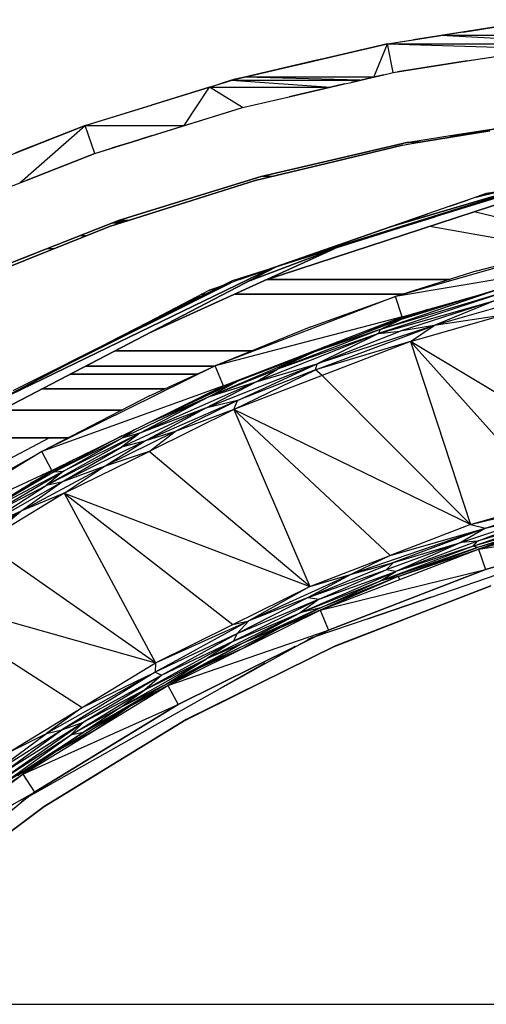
# Model space of a CAD drawing. Header units: millimetres. Extents: x 61846 to 198573, y 13020 to 52988.
# Tile 236 of 240: x 187783 to 188108, y 25758 to 26443. Entities that reach past the tile are written whole.
import ezdxf

# ---------------------------------------------------------------- set-up
doc = ezdxf.new("R2010")
doc.units = ezdxf.units.MM
for name, color, linetype, lineweight in [('A-COLS', 52, 'Continuous', 35), ('A-ROOF', 132, 'Continuous', 35), ('S-BEAM', 12, 'Continuous', 35)]:
    doc.layers.add(name, color=color, linetype=linetype, lineweight=lineweight)

# ---------------------------------------------------------------- blocks, each defined once
blk = doc.blocks.new('28_PBT_SF_toneeltoren_dakboog_28_PBT_SF_toneeltoren_dakboog as R_2584242 - 28_PBT_SF_toneeltoren_dakboog_28_PBT_SF_toneeltoren_dakboog as R_2584242-313469-GZ lierenkamer 4')
at = {"layer": 'S-BEAM', "color": 250, "lineweight": 25}
for p, q in [((-47809.88, 26341.63), (-47925.43, 26305.64)), ((-47841.68, 26327.67), (-48044.44, 26261.36)), ((-48044.44, 26261.36), (-47841.68, 26327.67)), ((-48012.92, 26279.05), (-47861.32, 26326.42)), ((-47861.32, 26326.42), (-48012.92, 26279.05)), ((-47957.47, 26298.41), (-47865.84, 26325.69)), ((-47865.84, 26325.69), (-47957.47, 26298.41)), ((-47881.7, 26323.15), (-47896.89, 26319.37)), ((-47896.89, 26319.37), (-47881.7, 26323.15)), ((-47925.43, 26305.64), (-48066.89, 26261.19)), ((-48018.09, 26277.21), (-47925.43, 26305.64)), ((-47925.43, 26305.64), (-48018.09, 26277.21)), ((-48124.7, 26224.82), (-47995.71, 26283.55)), ((-47995.71, 26283.55), (-48124.7, 26224.82)), ((-47995.87, 26283.5), (-48055.97, 26260.62)), ((-48055.97, 26260.62), (-47995.87, 26283.5)), ((-48036.64, 26270.69), (-48318.95, 26123.62)), ((-48318.95, 26123.62), (-48036.64, 26270.69)), ((-48228.81, 26178.43), (-48041.26, 26269.15)), ((-48041.26, 26269.15), (-48228.81, 26178.43)), ((-48066.89, 26261.19), (-48219.52, 26184.6)), ((-48188.2, 26199.62), (-48067.74, 26259.9)), ((-48067.74, 26259.9), (-48188.2, 26199.62)), ((-48099.32, 26245.98), (-48085.69, 26251.75)), ((-48085.69, 26251.75), (-48099.32, 26245.98)), ((-48098.5, 26246.41), (-48092.75, 26248.76)), ((-48092.75, 26248.76), (-48098.5, 26246.41)), ((-47928.31, 26041.07), (-47779.57, 26092.13)), ((-48011, 26013.13), (-47928.31, 26041.07)), ((-47972.31, 26026.03), (-47928.31, 26041.07)), ((-47928.31, 26041.07), (-47972.31, 26026.03)), ((-48075.22, 25977.54), (-48011, 26013.13)), ((-48011, 26013.13), (-48014.18, 26011.71)), ((-48014.18, 26011.71), (-48011, 26013.13)), ((-48024.64, 26005.86), (-48023.24, 26006.65)), ((-48023.24, 26006.65), (-48024.64, 26005.86)), ((-48075.22, 25977.54), (-48043.95, 25995.05)), ((-48043.95, 25995.05), (-48075.22, 25977.54)), ((-48209.4, 25901.95), (-48075.22, 25977.54)), ((-48345.31, 25790.57), (-48209.4, 25901.95)), ((-48209.4, 25901.95), (-48210.93, 25900.91)), ((-48210.93, 25900.91), (-48209.4, 25901.95))]:
    blk.add_line(p, q, dxfattribs=at)
blk = doc.blocks.new('28_PBT_SF_toneeltoren_dakboog_28_PBT_SF_toneeltoren_dakboog as R_2584242 - 28_PBT_SF_toneeltoren_dakboog_28_PBT_SF_toneeltoren_dakboog as R_2584242-313473-GZ lierenkamer 4')
blk.add_blockref('28_PBT_SF_toneeltoren_dakboog_28_PBT_SF_toneeltoren_dakboog as R_2584242 - 28_PBT_SF_toneeltoren_dakboog_28_PBT_SF_toneeltoren_dakboog as R_2584242-313469-GZ lierenkamer 4', (0, 0))
blk = doc.blocks.new('28_PBT_SC_staal_H-profiel_gekromd_dak toneeltoren_S355_HE200B_betondak_as 20_2667177 - 28_PBT_SC_staal_H-profiel_gekromd_dak toneeltoren_S355_HE200B_betondak_as 20_2667177-313545-GZ lierenkamer 4')
at = {"layer": 'A-COLS', "color": 250, "lineweight": 25}
for p, q in [((-47823.57, 26287.24), (-47953.02, 26250.33)), ((-47820.16, 26272.64), (-47953.02, 26250.33)), ((-47948.33, 26236.08), (-47820.16, 26272.64)), ((-47872.4, 26254.75), (-47964.84, 26224.57)), ((-47872.4, 26254.75), (-47963.81, 26227.43)), ((-47963.81, 26227.43), (-47884.24, 26254.35)), ((-47884.31, 26254.34), (-47949.84, 26234)), ((-47840.44, 26254.54), (-47926.05, 26230.05)), ((-47953.02, 26250.33), (-48078.63, 26201.95)), ((-47964.84, 26224.57), (-47883.72, 26247.38)), ((-47948.33, 26236.08), (-47953.02, 26250.33)), ((-47883.72, 26247.38), (-47949.81, 26226.16)), ((-47883.72, 26247.38), (-47926.05, 26230.05)), ((-47930.49, 26241.17), (-47970.38, 26227.59)), ((-47927.15, 26242.12), (-47949.84, 26234)), ((-47948.33, 26236.08), (-48078.63, 26201.95)), ((-48072.71, 26188.17), (-47948.33, 26236.08)), ((-47949.84, 26234), (-48010.18, 26211.55)), ((-47975.43, 26225.64), (-47949.84, 26234)), ((-47963.81, 26227.43), (-47949.84, 26234)), ((-47942.71, 26218.98), (-47879.38, 26237.05)), ((-47879.38, 26237.05), (-47926.05, 26230.05)), ((-47964.84, 26224.57), (-48050.08, 26190.93)), ((-47963.81, 26227.43), (-48035.17, 26199.73)), ((-47964.84, 26224.57), (-48035.17, 26199.73)), ((-47963.81, 26227.43), (-48010.18, 26211.55)), ((-48008.67, 26199.18), (-47926.05, 26230.05)), ((-47926.05, 26230.05), (-48007.66, 26203.43)), ((-48007.66, 26203.43), (-47949.81, 26226.16)), ((-47964.84, 26224.57), (-48007.66, 26203.43)), ((-47963.81, 26227.43), (-47964.84, 26224.57)), ((-47964.84, 26224.57), (-47949.81, 26226.16)), ((-47926.05, 26230.05), (-47949.81, 26226.16)), ((-47942.71, 26218.98), (-47926.05, 26230.05)), ((-47942.71, 26218.98), (-48008.67, 26199.18)), ((-47942.71, 26218.98), (-48004.15, 26195.31)), ((-47785.56, 26124.63), (-47942.71, 26218.98)), ((-47942.71, 26218.98), (-47900.82, 26091.69)), ((-47942.71, 26218.98), (-47843.19, 26108.16)), ((-48082.51, 26180.68), (-48010.18, 26211.55)), ((-48010.52, 26212.12), (-48062.55, 26191.69)), ((-48062.55, 26191.69), (-48010.18, 26211.55)), ((-48010.18, 26211.55), (-48035.17, 26199.73)), ((-48002.44, 26215.24), (-48010.18, 26211.55)), ((-48078.63, 26201.95), (-48199.39, 26142.5)), ((-48085.47, 26172.54), (-48007.66, 26203.43)), ((-48082.51, 26180.68), (-48035.17, 26199.73)), ((-48072.71, 26188.17), (-48078.63, 26201.95)), ((-48065.6, 26171.63), (-48008.67, 26199.18)), ((-48063.15, 26177.9), (-48007.66, 26203.43)), ((-48008.67, 26199.18), (-48063.15, 26177.9)), ((-48062.55, 26191.69), (-48042.19, 26199.93)), ((-48050.08, 26190.93), (-48007.66, 26203.43)), ((-48050.08, 26190.93), (-48035.17, 26199.73)), ((-48008.67, 26199.18), (-48007.66, 26203.43)), ((-48004.15, 26195.31), (-48008.67, 26199.18)), ((-48050.08, 26190.93), (-48131.04, 26155.25)), ((-48117.89, 26165.92), (-48062.55, 26191.69)), ((-48062.55, 26191.69), (-48097.62, 26175.9)), ((-48085.47, 26172.54), (-48050.08, 26190.93)), ((-48082.51, 26180.68), (-48062.55, 26191.69)), ((-48082.51, 26180.68), (-48050.08, 26190.93)), ((-48072.71, 26188.17), (-48062.55, 26191.69)), ((-48004.15, 26195.31), (-48065.6, 26171.63)), ((-47900.82, 26091.69), (-48004.15, 26195.31)), ((-48072.71, 26188.17), (-48199.39, 26142.5)), ((-48192.28, 26129.29), (-48072.71, 26188.17)), ((-48082.51, 26180.68), (-48143.52, 26151.72)), ((-48082.51, 26180.68), (-48131.04, 26155.25)), ((-48063.15, 26177.9), (-48127.85, 26149.69)), ((-48126.2, 26161.83), (-48082.51, 26180.68)), ((-48063.15, 26177.9), (-48106.5, 26156.45)), ((-48063.15, 26177.9), (-48085.47, 26172.54)), ((-48065.6, 26171.63), (-48063.15, 26177.9)), ((-48085.47, 26172.54), (-48143.76, 26145.56)), ((-48085.47, 26172.54), (-48131.04, 26155.25)), ((-48127.85, 26149.69), (-48085.47, 26172.54)), ((-48065.6, 26171.63), (-48124.67, 26142.54)), ((-48065.6, 26171.63), (-48106.5, 26156.45)), ((-47900.82, 26091.69), (-48065.6, 26171.63)), ((-48065.6, 26171.63), (-48012.66, 26048.53)), ((-48065.6, 26171.63), (-47956.74, 26070.11)), ((-48106.5, 26156.45), (-48155.98, 26131.95)), ((-48134.87, 26157.56), (-48143.52, 26151.72)), ((-48106.5, 26156.45), (-48127.85, 26149.69)), ((-48124.67, 26142.54), (-48106.5, 26156.45)), ((-48131.04, 26155.25), (-48196.21, 26118.88)), ((-48143.61, 26153.25), (-48190.67, 26128.38)), ((-48190.67, 26128.38), (-48143.52, 26151.72)), ((-48127.85, 26149.69), (-48185.56, 26121.01)), ((-48131.04, 26155.25), (-48184.13, 26128.69)), ((-48184.13, 26128.69), (-48143.52, 26151.72)), ((-48155.98, 26131.95), (-48127.85, 26149.69)), ((-48131.04, 26155.25), (-48143.76, 26145.56)), ((-48127.85, 26149.69), (-48143.76, 26145.56)), ((-48131.04, 26155.25), (-48143.52, 26151.72)), ((-48199.39, 26142.5), (-48314.34, 26072.45)), ((-48192.28, 26129.29), (-48199.39, 26142.5)), ((-48143.76, 26145.56), (-48196.21, 26118.88)), ((-48185.56, 26121.01), (-48143.76, 26145.56)), ((-48183.74, 26113.45), (-48124.67, 26142.54)), ((-48124.67, 26142.54), (-48155.98, 26131.95)), ((-48012.66, 26048.53), (-48124.67, 26142.54)), ((-48179.41, 26135.63), (-48207.43, 26120.06)), ((-48176.69, 26136.97), (-48190.67, 26128.38)), ((-48192.28, 26129.29), (-48314.34, 26072.45)), ((-48306.09, 26059.93), (-48192.28, 26129.29)), ((-48184.13, 26128.69), (-48249.3, 26094.27)), ((-48190.67, 26128.38), (-48249.3, 26094.27)), ((-48235.94, 26098.3), (-48184.13, 26128.69)), ((-48214.02, 26101.03), (-48155.98, 26131.95)), ((-48190.67, 26128.38), (-48213.65, 26116.27)), ((-48184.13, 26128.69), (-48196.21, 26118.88)), ((-48190.67, 26128.38), (-48184.13, 26128.69)), ((-48155.98, 26131.95), (-48185.56, 26121.01)), ((-48183.74, 26113.45), (-48155.98, 26131.95)), ((-48243.9, 26087.77), (-48185.56, 26121.01)), ((-48243.9, 26087.77), (-48196.21, 26118.88)), ((-48235.94, 26098.3), (-48196.21, 26118.88)), ((-48214.02, 26101.03), (-48185.56, 26121.01)), ((-48185.56, 26121.01), (-48196.21, 26118.88)), ((-48183.74, 26113.45), (-48239.96, 26079.17)), ((-48183.74, 26113.45), (-48214.02, 26101.03)), ((-48183.74, 26113.45), (-48120.16, 25995.49)), ((-48183.74, 26113.45), (-48066.41, 26022.01)), ((-48183.74, 26113.45), (-48012.66, 26048.53)), ((-47900.82, 26091.69), (-47830.52, 26109.06)), ((-47900.82, 26091.69), (-47843.19, 26108.16)), ((-47890.3, 26089.13), (-47830.52, 26109.06)), ((-48266.35, 26068.53), (-48214.02, 26101.03)), ((-48243.9, 26087.77), (-48214.02, 26101.03)), ((-48239.96, 26079.17), (-48214.02, 26101.03)), ((-47907.56, 26079.03), (-47840.08, 26101.63)), ((-47895.87, 26080.11), (-47840.08, 26101.63)), ((-47895.19, 26074.59), (-47781.46, 26107.1)), ((-47890.3, 26089.13), (-47840.08, 26101.63)), ((-47899.06, 26076.62), (-47843.57, 26095.62)), ((-47843.57, 26095.62), (-47895.87, 26080.11)), ((-47890.3, 26089.13), (-47983.7, 26057.18)), ((-47900.82, 26091.69), (-47956.74, 26070.11)), ((-47956.74, 26070.11), (-47890.3, 26089.13)), ((-47890.3, 26089.13), (-47954.54, 26065.3)), ((-47890.3, 26089.13), (-47907.56, 26079.03)), ((-47900.82, 26091.69), (-47890.3, 26089.13)), ((-47839.31, 26093.42), (-47899.06, 26076.62)), ((-47839.31, 26093.42), (-47895.93, 26075.69)), ((-47895.19, 26074.59), (-47778.04, 26092.49)), ((-47781.82, 26091.41), (-47890.5, 26060.35)), ((-47890.5, 26060.35), (-47781.82, 26091.41)), ((-47867.21, 26084), (-47895.93, 26075.69)), ((-47867.21, 26084), (-47895.19, 26074.59)), ((-48120.16, 25995.49), (-48239.96, 26079.17)), ((-48005.54, 26031.99), (-47895.19, 26074.59)), ((-47899.06, 26076.62), (-47964, 26052.23)), ((-47895.93, 26075.69), (-47964, 26052.23)), ((-47907.56, 26079.03), (-47959.46, 26060.12)), ((-47954.54, 26065.3), (-47907.56, 26079.03)), ((-47895.87, 26080.11), (-47952.8, 26058.98)), ((-47907.56, 26079.03), (-47952.8, 26058.98)), ((-47899.06, 26076.62), (-47952.8, 26058.98)), ((-47951.3, 26055.52), (-47895.93, 26075.69)), ((-47951.3, 26055.52), (-47895.19, 26074.59)), ((-47895.87, 26080.11), (-47907.56, 26079.03)), ((-47899.06, 26076.62), (-47895.87, 26080.11)), ((-47895.93, 26075.69), (-47899.06, 26076.62)), ((-47895.19, 26074.59), (-47890.5, 26060.35)), ((-48012.66, 26048.53), (-47956.74, 26070.11)), ((-47956.74, 26070.11), (-47983.7, 26057.18)), ((-47954.54, 26065.3), (-48013.86, 26040.76)), ((-48013.86, 26040.76), (-47959.46, 26060.12)), ((-48006.17, 26039.61), (-47959.46, 26060.12)), ((-48005.54, 26031.99), (-47890.5, 26060.35)), ((-47890.5, 26060.35), (-47999.62, 26018.21)), ((-47999.62, 26018.21), (-47890.5, 26060.35)), ((-47983.7, 26057.18), (-47954.54, 26065.3)), ((-47954.54, 26065.3), (-47959.46, 26060.12)), ((-47952.8, 26058.98), (-47959.46, 26060.12)), ((-47983.7, 26057.18), (-48055.29, 26024.64)), ((-47951.32, 26055.58), (-48032.71, 26020.29)), ((-48019.35, 26030.12), (-47952.8, 26058.98)), ((-47983.7, 26057.18), (-48013.86, 26040.76)), ((-48012.66, 26048.53), (-47983.7, 26057.18)), ((-48006.17, 26039.61), (-47952.8, 26058.98)), ((-47951.3, 26055.52), (-48005.54, 26031.99)), ((-47951.3, 26055.52), (-48005.34, 26033.75)), ((-47978.44, 26043.83), (-47951.32, 26055.58)), ((-47964, 26052.23), (-47952.8, 26058.98)), ((-47951.3, 26055.52), (-47964, 26052.23)), ((-47951.3, 26055.52), (-47950.37, 26053.3)), ((-48066.41, 26022.01), (-48012.66, 26048.53)), ((-48012.66, 26048.53), (-48055.29, 26024.64)), ((-48019.35, 26030.12), (-47964, 26052.23)), ((-48005.34, 26033.75), (-47964, 26052.23)), ((-47994.88, 26007.19), (-47886.75, 26048.95)), ((-47886.75, 26048.95), (-47994.88, 26007.19)), ((-48296.19, 26044.89), (-48171.31, 25964.24)), ((-48296.19, 26044.89), (-48120.16, 25995.49)), ((-48006.17, 26039.61), (-48065.83, 26010.39)), ((-48013.86, 26040.76), (-48063.63, 26015.48)), ((-48006.17, 26039.61), (-48063.63, 26015.48)), ((-48013.86, 26040.76), (-48055.29, 26024.64)), ((-47978.44, 26043.83), (-48032.71, 26020.29)), ((-48006.17, 26039.61), (-48019.35, 26030.12)), ((-48013.86, 26040.76), (-48006.17, 26039.61)), ((-48005.34, 26033.75), (-48059.91, 26008.73)), ((-48005.34, 26033.75), (-48032.68, 26020.24)), ((-48005.34, 26033.75), (-48019.35, 26030.12)), ((-48005.54, 26031.99), (-48002.78, 26033.2)), ((-48111.62, 25979.64), (-48005.54, 26031.99)), ((-48019.35, 26030.12), (-48084.6, 25998.21)), ((-48065.83, 26010.39), (-48019.35, 26030.12)), ((-48059.91, 26008.73), (-48019.35, 26030.12)), ((-48032.68, 26020.24), (-48005.54, 26031.99)), ((-48005.54, 26031.99), (-48009.18, 26030.43)), ((-48005.54, 26031.99), (-47999.62, 26018.21)), ((-48055.29, 26024.64), (-48120.43, 25988.92)), ((-48120.16, 25995.49), (-48055.29, 26024.64)), ((-48120.16, 25995.49), (-48066.41, 26022.01)), ((-48032.68, 26020.24), (-48088.09, 25992.68)), ((-48066.41, 26022.01), (-48055.29, 26024.64)), ((-48055.29, 26024.64), (-48063.63, 26015.48)), ((-48032.68, 26020.24), (-48059.91, 26008.73)), ((-48032.68, 26020.24), (-48058.58, 26005.82)), ((-48063.63, 26015.48), (-48120.43, 25988.92)), ((-48063.63, 26015.48), (-48115.66, 25986.7)), ((-48111.62, 25979.64), (-47999.62, 26018.21)), ((-48063.63, 26015.48), (-48065.83, 26010.39)), ((-48007.85, 26014.15), (-48019.85, 26008.23)), ((-48019.85, 26008.23), (-48007.85, 26014.15)), ((-47999.62, 26018.21), (-48007.56, 26014.29)), ((-48007.56, 26014.29), (-47999.62, 26018.21)), ((-48065.83, 26010.39), (-48127.61, 25976.54)), ((-48065.83, 26010.39), (-48115.66, 25986.7)), ((-48114.45, 25979.61), (-48059.91, 26008.73)), ((-48022.81, 26006.76), (-48104.5, 25966.44)), ((-48104.5, 25966.44), (-48022.81, 26006.76)), ((-48098.8, 25955.87), (-47994.88, 26007.19)), ((-47994.88, 26007.19), (-48098.8, 25955.87)), ((-48059.91, 26008.73), (-48088.09, 25992.68)), ((-48088.09, 25992.68), (-48058.58, 26005.82)), ((-48065.83, 26010.39), (-48084.6, 25998.21)), ((-48059.91, 26008.73), (-48084.6, 25998.21)), ((-48144.91, 25964.08), (-48084.6, 25998.21)), ((-48127.61, 25976.54), (-48084.6, 25998.21)), ((-48114.45, 25979.61), (-48084.6, 25998.21)), ((-48171.31, 25964.24), (-48120.16, 25995.49)), ((-48138.68, 25964.78), (-48088.78, 25992.3)), ((-48120.16, 25995.49), (-48120.43, 25988.92)), ((-48114.45, 25979.61), (-48088.09, 25992.68)), ((-48088.09, 25992.68), (-48111.62, 25979.64)), ((-48120.43, 25988.92), (-48196.1, 25946.34)), ((-48120.43, 25988.92), (-48185.47, 25948.81)), ((-48115.66, 25986.7), (-48185.47, 25948.81)), ((-48171.31, 25964.24), (-48120.43, 25988.92)), ((-48115.66, 25986.7), (-48170.23, 25954.04)), ((-48115.66, 25986.7), (-48127.61, 25976.54)), ((-48120.43, 25988.92), (-48115.66, 25986.7)), ((-48212.55, 25917.96), (-48111.62, 25979.64)), ((-48114.45, 25979.61), (-48170.52, 25946.9)), ((-48114.45, 25979.61), (-48144.91, 25964.08)), ((-48138.68, 25964.78), (-48111.62, 25979.64)), ((-48114.45, 25979.61), (-48138.68, 25964.78)), ((-48112.77, 25979.02), (-48115.7, 25977.45)), ((-48111.62, 25979.64), (-48106.74, 25982.4)), ((-48111.62, 25979.64), (-48104.5, 25966.44)), ((-48179.46, 25945), (-48127.61, 25976.54)), ((-48127.61, 25976.54), (-48170.23, 25954.04)), ((-48144.91, 25964.08), (-48127.61, 25976.54)), ((-48222.46, 25932.99), (-48171.31, 25964.24)), ((-48212.55, 25917.96), (-48104.5, 25966.44)), ((-48104.5, 25966.44), (-48204.3, 25905.43)), ((-48204.3, 25905.43), (-48104.5, 25966.44)), ((-48171.31, 25964.24), (-48196.1, 25946.34)), ((-48187.95, 25934.58), (-48138.68, 25964.78)), ((-48144.91, 25964.08), (-48179.46, 25945)), ((-48170.52, 25946.9), (-48138.68, 25964.78)), ((-48144.91, 25964.08), (-48170.52, 25946.9)), ((-48162.06, 25948.81), (-48138.68, 25964.78)), ((-48228.87, 25913.35), (-48170.23, 25954.04)), ((-48225.08, 25919.84), (-48170.23, 25954.04)), ((-48197.69, 25895.41), (-48098.8, 25955.87)), ((-48098.8, 25955.87), (-48197.69, 25895.41)), ((-48185.47, 25948.81), (-48170.23, 25954.04)), ((-48179.46, 25945), (-48170.23, 25954.04)), ((-48233.68, 25918.36), (-48185.47, 25948.81)), ((-48233.68, 25918.36), (-48196.1, 25946.34)), ((-48228.87, 25913.35), (-48179.46, 25945)), ((-48228.63, 25909.92), (-48170.52, 25946.9)), ((-48228.63, 25909.92), (-48179.46, 25945)), ((-48225.08, 25919.84), (-48185.47, 25948.81)), ((-48222.46, 25932.99), (-48196.1, 25946.34)), ((-48170.52, 25946.9), (-48216.36, 25916.67)), ((-48196.1, 25946.34), (-48185.47, 25948.81)), ((-48187.95, 25934.58), (-48162.11, 25948.79)), ((-48170.52, 25946.9), (-48187.95, 25934.58)), ((-48170.52, 25946.9), (-48179.46, 25945)), ((-48187.95, 25934.58), (-48216.36, 25916.67)), ((-48187.95, 25934.58), (-48212.55, 25917.96)), ((-48307.53, 25847.45), (-48212.55, 25917.96)), ((-48234.06, 25903.46), (-48212.55, 25917.96)), ((-48212.55, 25917.96), (-48209.09, 25920.31)), ((-48212.55, 25917.96), (-48204.3, 25905.44)), ((-48307.53, 25847.45), (-48204.3, 25905.44)), ((-48204.3, 25905.43), (-48207.68, 25902.92)), ((-48207.68, 25902.92), (-48204.3, 25905.43)), ((-48290.74, 25826.3), (-48197.69, 25895.41)), ((-48197.69, 25895.41), (-48290.74, 25826.3)), ((-48208.71, 25902.16), (-48213.4, 25898.68)), ((-48213.4, 25898.68), (-48208.71, 25902.16))]:
    blk.add_line(p, q, dxfattribs=at)
blk = doc.blocks.new('28_PBT_SC_staal_H-profiel_gekromd_dak toneeltoren_S355_HE200B_betondak_as 20_2667177 - 28_PBT_SC_staal_H-profiel_gekromd_dak toneeltoren_S355_HE200B_betondak_as 20_2667177-313549-GZ lierenkamer 4')
blk.add_blockref('28_PBT_SC_staal_H-profiel_gekromd_dak toneeltoren_S355_HE200B_betondak_as 20_2667177 - 28_PBT_SC_staal_H-profiel_gekromd_dak toneeltoren_S355_HE200B_betondak_as 20_2667177-313545-GZ lierenkamer 4', (0, 0))
blk = doc.blocks.new('28_PBT_SC_staal_H-profiel_gekromd_dak toneeltoren_S355_HE200B_betondak_as 20_3531985 - 28_PBT_SC_staal_H-profiel_gekromd_dak toneeltoren_S355_HE200B_betondak_as 20_3531985-313708-GZ lierenkamer 4')
at = {"layer": 'A-COLS', "color": 250, "lineweight": 25}
for p, q in [((-47896.36, 26268.04), (-47823.57, 26287.24)), ((-47896.36, 26268.04), (-47953.02, 26250.33)), ((-48012.08, 26229.19), (-47953.02, 26250.33)), ((-48012.08, 26229.19), (-48078.63, 26201.95)), ((-48124.26, 26181.06), (-48078.63, 26201.95)), ((-48124.26, 26181.06), (-48199.39, 26142.5)), ((-48232.15, 26123.97), (-48199.39, 26142.5)), ((-47948.37, 26025.15), (-47996.21, 26006.53)), ((-47996.21, 26006.53), (-47948.37, 26025.15)), ((-48055.41, 25977.3), (-48099.76, 25955.29)), ((-48099.76, 25955.29), (-48055.41, 25977.3)), ((-48158.9, 25919.13), (-48198.29, 25894.97)), ((-48198.29, 25894.97), (-48158.9, 25919.13))]:
    blk.add_line(p, q, dxfattribs=at)
blk = doc.blocks.new('28_PBT_SC_staal_H-profiel_gekromd_dak toneeltoren_S355_HE200B_betondak_as 20_3531985 - 28_PBT_SC_staal_H-profiel_gekromd_dak toneeltoren_S355_HE200B_betondak_as 20_3531985-313712-GZ lierenkamer 4')
blk.add_blockref('28_PBT_SC_staal_H-profiel_gekromd_dak toneeltoren_S355_HE200B_betondak_as 20_3531985 - 28_PBT_SC_staal_H-profiel_gekromd_dak toneeltoren_S355_HE200B_betondak_as 20_3531985-313708-GZ lierenkamer 4', (0, 0))
blk = doc.blocks.new('28_PBT_SC_staal_H-profiel_gekromd_dak toneeltoren hoek_S355_HE200B_betondak_as 20_3625036 - 28_PBT_SC_staal_H-profiel_gekromd_dak toneeltoren hoek_S355_HE200B_betondak_as 20_3625036-313802-GZ lierenkamer 4')
at = {"layer": 'A-COLS', "color": 250, "lineweight": 25}
blk.add_line((-48239.99, 26127.73), (-48194.21, 26152.02), dxfattribs=at)
blk = doc.blocks.new('28_PBT_SC_staal_H-profiel_gekromd_dak toneeltoren hoek_S355_HE200B_betondak_as 20_3625036 - 28_PBT_SC_staal_H-profiel_gekromd_dak toneeltoren hoek_S355_HE200B_betondak_as 20_3625036-313806-GZ lierenkamer 4')
blk.add_blockref('28_PBT_SC_staal_H-profiel_gekromd_dak toneeltoren hoek_S355_HE200B_betondak_as 20_3625036 - 28_PBT_SC_staal_H-profiel_gekromd_dak toneeltoren hoek_S355_HE200B_betondak_as 20_3625036-313802-GZ lierenkamer 4', (0, 0))
blk = doc.blocks.new('28_PBT_SF_toneeltoren_dakboog_28_PBT_SF_toneeltoren_dakboog as R - 28_PBT_SF_toneeltoren_dakboog_28_PBT_SF_toneeltoren_dakboog as R-332845-GZ lierenkamer 4')
at = {"layer": 'S-BEAM', "color": 250, "lineweight": 25}
blk.add_line((-48367.45, 25757.81), (-47782.02, 25757.81), dxfattribs=at)
blk = doc.blocks.new('TadP_A_CON_CONSTRUCTIE_rvt-6-GZ lierenkamer 4')
at = {"layer": 'A-COLS', "color": 10, "lineweight": 18}
for name in ['28_PBT_SC_staal_H-profiel_gekromd_dak toneeltoren_S355_HE200B_betondak_as 20_2667177 - 28_PBT_SC_staal_H-profiel_gekromd_dak toneeltoren_S355_HE200B_betondak_as 20_2667177-313549-GZ lierenkamer 4', '28_PBT_SC_staal_H-profiel_gekromd_dak toneeltoren_S355_HE200B_betondak_as 20_3531985 - 28_PBT_SC_staal_H-profiel_gekromd_dak toneeltoren_S355_HE200B_betondak_as 20_3531985-313712-GZ lierenkamer 4', '28_PBT_SC_staal_H-profiel_gekromd_dak toneeltoren hoek_S355_HE200B_betondak_as 20_3625036 - 28_PBT_SC_staal_H-profiel_gekromd_dak toneeltoren hoek_S355_HE200B_betondak_as 20_3625036-313806-GZ lierenkamer 4']:
    blk.add_blockref(name, (0, 0), dxfattribs=at)
at = {"layer": 'S-BEAM', "color": 10, "lineweight": 18}
for name in ['28_PBT_SF_toneeltoren_dakboog_28_PBT_SF_toneeltoren_dakboog as R_2584242 - 28_PBT_SF_toneeltoren_dakboog_28_PBT_SF_toneeltoren_dakboog as R_2584242-313473-GZ lierenkamer 4', '28_PBT_SF_toneeltoren_dakboog_28_PBT_SF_toneeltoren_dakboog as R - 28_PBT_SF_toneeltoren_dakboog_28_PBT_SF_toneeltoren_dakboog as R-332845-GZ lierenkamer 4']:
    blk.add_blockref(name, (0, 0), dxfattribs=at)
blk = doc.blocks.new('27_NOAHH_Dak_Dak-x 2835671 - 21_10_Baksteen wit halfsteens-163091-GZ lierenkamer 4')
at = {"layer": 'A-ROOF', "color": 250, "lineweight": 25}
for p, q in [((-47850.72, 26442.87), (-47940.56, 26428.85)), ((-47850.72, 26442.87), (-47921.52, 26431.82)), ((-47905.88, 26434.26), (-47850.72, 26442.87)), ((-47905.88, 26434.26), (-47850.72, 26442.87)), ((-47958.54, 26426.05), (-47921.52, 26431.82)), ((-47958.54, 26426.05), (-47921.52, 26431.82)), ((-47958.54, 26426.05), (-47921.52, 26431.82)), ((-47905.88, 26434.26), (-47940.56, 26428.85)), ((-47940.56, 26428.85), (-47921.52, 26431.82)), ((-47741.04, 26431.82), (-47921.52, 26431.82)), ((-47809.84, 26426.05), (-47921.52, 26431.82)), ((-47958.54, 26426.05), (-48058.22, 26402.96)), ((-48058.22, 26402.96), (-47958.54, 26426.05)), ((-48058.22, 26402.96), (-47958.54, 26426.05)), ((-48006.98, 26414.83), (-47958.54, 26426.05)), ((-48006.98, 26414.83), (-47958.54, 26426.05)), ((-47968.16, 26402.95), (-47958.54, 26426.05)), ((-47958.54, 26426.05), (-47940.56, 26428.85)), ((-47954.66, 26406.09), (-47958.54, 26426.05)), ((-47958.54, 26426.05), (-47848.32, 26422.82)), ((-47958.54, 26426.05), (-47809.84, 26426.05)), ((-47903.39, 26414.15), (-47848.32, 26422.82)), ((-48064.86, 26401.42), (-48006.98, 26414.83)), ((-48064.86, 26401.42), (-48010.18, 26414.09)), ((-48064.86, 26401.42), (-48010.18, 26414.09)), ((-48006.98, 26414.83), (-48058.27, 26402.95)), ((-48010.18, 26414.09), (-48006.98, 26414.83)), ((-47954.66, 26406.09), (-47903.39, 26414.15)), ((-48067.2, 26400.7), (-48058.27, 26402.95)), ((-48064.86, 26401.42), (-48058.27, 26402.95)), ((-47968.85, 26402.95), (-48058.27, 26402.95)), ((-47977.85, 26400.7), (-48058.27, 26402.95)), ((-47961.25, 26404.56), (-47973.22, 26401.77)), ((-47961.25, 26404.56), (-47954.66, 26406.09)), ((-48169.1, 26369.14), (-48082.6, 26395.93)), ((-48169.1, 26369.14), (-48082.6, 26395.93)), ((-48169.1, 26369.14), (-48082.6, 26395.93)), ((-48169.1, 26369.14), (-48082.6, 26395.93)), ((-48082.6, 26395.93), (-48123.01, 26383.41)), ((-48100.11, 26369.14), (-48082.6, 26395.93)), ((-48082.6, 26395.93), (-48067.2, 26400.7)), ((-48082.6, 26395.93), (-48075.24, 26398.21)), ((-48082.6, 26395.93), (-48075.24, 26398.21)), ((-48082.6, 26395.93), (-47998.38, 26395.93)), ((-48059.52, 26381.72), (-48082.6, 26395.93)), ((-48075.24, 26398.21), (-48064.86, 26401.42)), ((-48067.2, 26400.7), (-48075.24, 26398.21)), ((-48075.24, 26398.21), (-48074.12, 26398.56)), ((-48064.86, 26401.42), (-48074.12, 26398.56)), ((-48074.12, 26398.56), (-48066.08, 26401.04)), ((-48067.2, 26400.7), (-48064.86, 26401.42)), ((-48067.2, 26400.7), (-47977.85, 26400.7)), ((-48067.2, 26400.7), (-47998.38, 26395.93)), ((-48066.08, 26401.04), (-48064.86, 26401.42)), ((-48064.86, 26401.42), (-48066.08, 26401.04)), ((-47998.38, 26395.93), (-48027.01, 26389.28)), ((-47988.57, 26398.21), (-47998.38, 26395.93)), ((-47988.57, 26398.21), (-47983.94, 26399.28)), ((-47983.94, 26399.28), (-47973.22, 26401.77)), ((-48059.52, 26381.72), (-48027.01, 26389.28)), ((-48169.1, 26369.14), (-48123.01, 26383.41)), ((-48169.1, 26369.14), (-48123.01, 26383.41)), ((-48108.7, 26366.48), (-48059.52, 26381.72)), ((-48270.72, 26329.36), (-48169.1, 26369.14)), ((-48169.1, 26369.14), (-48217.68, 26350.12)), ((-48169.1, 26369.14), (-48217.68, 26350.12)), ((-48214.73, 26329.36), (-48169.1, 26369.14)), ((-48162.35, 26349.85), (-48169.1, 26369.14)), ((-48169.1, 26369.14), (-48100.12, 26369.14)), ((-48162.35, 26349.85), (-48108.7, 26366.48)), ((-48210.31, 26331.09), (-48162.35, 26349.85)), ((-48262.61, 26310.64), (-48210.31, 26331.09))]:
    blk.add_line(p, q, dxfattribs=at)
blk = doc.blocks.new('27_NOAHH_Dak_Dak-x 2835671 - 21_10_Hout-163087-GZ lierenkamer 4')
at = {"layer": 'A-ROOF', "color": 250, "lineweight": 25}
for p, q in [((-47903.06, 26414.2), (-47848.32, 26422.82)), ((-47903.06, 26414.2), (-47848.32, 26422.82)), ((-47903.06, 26414.2), (-47951.58, 26406.57)), ((-47951.58, 26406.57), (-47903.06, 26414.2)), ((-47961.25, 26404.56), (-47973.22, 26401.77)), ((-47973.22, 26401.77), (-47961.25, 26404.55)), ((-47961.25, 26404.56), (-47954.66, 26406.09)), ((-47961.25, 26404.55), (-47954.66, 26406.09)), ((-47954.66, 26406.09), (-47951.58, 26406.57)), ((-47954.66, 26406.09), (-47951.58, 26406.57)), ((-48027.11, 26389.25), (-47998.38, 26395.93)), ((-48027.11, 26389.25), (-47998.38, 26395.93)), ((-47998.38, 26395.93), (-47988.57, 26398.21)), ((-47998.38, 26395.93), (-47988.57, 26398.21)), ((-47988.57, 26398.21), (-47983.94, 26399.28)), ((-47988.57, 26398.21), (-47983.94, 26399.28)), ((-47973.22, 26401.77), (-47983.94, 26399.28)), ((-47983.94, 26399.28), (-47973.22, 26401.77)), ((-48059.52, 26381.72), (-48027.11, 26389.25)), ((-48059.52, 26381.72), (-48027.11, 26389.25)), ((-48095.54, 26370.56), (-48069.13, 26378.74)), ((-48095.54, 26370.56), (-48069.13, 26378.74)), ((-48069.13, 26378.74), (-48059.52, 26381.72)), ((-48069.13, 26378.74), (-48059.52, 26381.72)), ((-48123.08, 26362.02), (-48095.54, 26370.56)), ((-48123.08, 26362.02), (-48095.54, 26370.56)), ((-47915.11, 26362.02), (-47867.06, 26369.52)), ((-47867.06, 26369.52), (-47915.11, 26362.02)), ((-48123.08, 26362.02), (-48136.86, 26357.75)), ((-48136.86, 26357.75), (-48123.08, 26362.02)), ((-47915.11, 26362.02), (-47942.48, 26357.75)), ((-47915.11, 26362.02), (-47942.48, 26357.75)), ((-48136.86, 26357.75), (-48150.08, 26353.65)), ((-48150.08, 26353.65), (-48136.86, 26357.75)), ((-47993.78, 26346.08), (-47945.24, 26357.32)), ((-47945.24, 26357.32), (-47993.78, 26346.08)), ((-47945.24, 26357.32), (-47943.92, 26357.53)), ((-47943.91, 26357.53), (-47945.24, 26357.32)), ((-47943.92, 26357.53), (-47942.48, 26357.75)), ((-47942.48, 26357.75), (-47943.91, 26357.53)), ((-48162.35, 26349.85), (-48210.28, 26331.1)), ((-48210.28, 26331.1), (-48162.35, 26349.85)), ((-48162.35, 26349.85), (-48150.08, 26353.65)), ((-48162.35, 26349.85), (-48150.08, 26353.65)), ((-48046.59, 26333.85), (-47993.78, 26346.08)), ((-47993.78, 26346.08), (-48046.59, 26333.85)), ((-48094.18, 26319.11), (-48046.59, 26333.85)), ((-48046.59, 26333.85), (-48094.17, 26319.11)), ((-48262.61, 26310.63), (-48210.28, 26331.1)), ((-48262.61, 26310.63), (-48210.28, 26331.1)), ((-48145.97, 26303.07), (-48094.18, 26319.11)), ((-48094.17, 26319.11), (-48145.97, 26303.07)), ((-48197.24, 26283), (-48147.13, 26302.62)), ((-48147.13, 26302.62), (-48197.24, 26283)), ((-48147.13, 26302.62), (-48145.97, 26303.07)), ((-48145.97, 26303.07), (-48147.13, 26302.62)), ((-48242.86, 26265.15), (-48197.24, 26283)), ((-48197.24, 26283), (-48242.86, 26265.15))]:
    blk.add_line(p, q, dxfattribs=at)
blk = doc.blocks.new('27_NOAHH_Dak_Dak-x 2835671 - 27_10_Kunststof-163083-GZ lierenkamer 4')
at = {"layer": 'A-ROOF', "color": 250, "lineweight": 25}
for p, q in [((-47887.31, 26365.48), (-47941.71, 26356.63)), ((-47941.71, 26356.63), (-47887.31, 26365.48)), ((-47948.09, 26355.59), (-48001.2, 26342.92)), ((-48001.2, 26342.92), (-47948.09, 26355.59)), ((-47948.09, 26355.59), (-47941.71, 26356.63)), ((-47948.09, 26355.59), (-47941.71, 26356.63)), ((-48001.2, 26342.92), (-48050.77, 26331.1)), ((-48050.77, 26331.1), (-48001.2, 26342.92)), ((-48050.77, 26331.1), (-48094.89, 26317.12)), ((-48094.89, 26317.12), (-48050.77, 26331.1)), ((-47850.45, 26328.16), (-47889.86, 26321.84)), ((-47855.98, 26327.28), (-47889.86, 26321.84)), ((-47889.86, 26321.84), (-47902.98, 26317.36)), ((-47889.86, 26321.84), (-47902.97, 26317.36)), ((-48099.33, 26315.71), (-48151.4, 26299.21)), ((-48151.4, 26299.21), (-48099.33, 26315.71)), ((-48094.89, 26317.12), (-48099.33, 26315.71)), ((-48099.33, 26315.71), (-48094.89, 26317.12)), ((-47915.14, 26313.2), (-47902.97, 26317.36)), ((-47902.98, 26317.36), (-47915.14, 26313.2)), ((-48007.8, 26280.84), (-47930.48, 26307.84)), ((-47930.48, 26307.84), (-48007.8, 26280.83)), ((-47915.14, 26313.2), (-47930.48, 26307.84)), ((-47915.14, 26313.2), (-47930.48, 26307.84)), ((-48151.4, 26299.21), (-48200.89, 26279.47)), ((-48200.88, 26279.47), (-48151.4, 26299.21)), ((-48200.89, 26279.47), (-48244.57, 26262.04)), ((-48244.57, 26262.04), (-48200.88, 26279.47)), ((-48007.8, 26280.83), (-48061.62, 26262.04)), ((-48038.69, 26270.05), (-48007.8, 26280.84)), ((-48061.62, 26262.04), (-48038.69, 26270.05)), ((-48068.48, 26259.64), (-48078.47, 26256.15)), ((-48073.38, 26257.93), (-48068.48, 26259.64)), ((-48061.62, 26262.04), (-48068.48, 26259.64)), ((-48061.62, 26262.04), (-48068.48, 26259.64)), ((-48082.6, 26254.71), (-48125.13, 26232.52)), ((-48082.6, 26254.71), (-48125.13, 26232.52)), ((-48082.6, 26254.71), (-48078.47, 26256.15)), ((-48078.47, 26256.15), (-48082.6, 26254.71)), ((-48078.47, 26256.15), (-48073.38, 26257.93)), ((-48125.13, 26232.52), (-48163.35, 26212.58)), ((-48125.13, 26232.52), (-48153.06, 26217.95)), ((-48153.06, 26217.95), (-48163.35, 26212.58)), ((-48201.76, 26192.54), (-48163.35, 26212.58)), ((-48163.35, 26212.58), (-48201.76, 26192.54)), ((-48207.13, 26189.74), (-48201.76, 26192.54)), ((-48201.76, 26192.54), (-48207.13, 26189.74)), ((-48245.52, 26169.71), (-48207.13, 26189.74)), ((-48207.13, 26189.74), (-48245.52, 26169.71))]:
    blk.add_line(p, q, dxfattribs=at)
blk = doc.blocks.new('27_NOAHH_Dak_Dak-x 2835671 - 27_NOAHH_Dak_Dak-x 2835671-163054-GZ lierenkamer 4')
for name in ['27_NOAHH_Dak_Dak-x 2835671 - 21_10_Baksteen wit halfsteens-163091-GZ lierenkamer 4', '27_NOAHH_Dak_Dak-x 2835671 - 21_10_Hout-163087-GZ lierenkamer 4', '27_NOAHH_Dak_Dak-x 2835671 - 27_10_Kunststof-163083-GZ lierenkamer 4']:
    blk.add_blockref(name, (0, 0))
blk = doc.blocks.new('27_NOAHH_Dak_Dak-x 2863758 - 21_10_Hout-164661-GZ lierenkamer 4')
at = {"layer": 'A-ROOF', "color": 250, "lineweight": 25}
for p, q in [((-48058.22, 26402.95), (-48064.79, 26401.42)), ((-48064.8, 26401.42), (-48067.2, 26400.68)), ((-47937.47, 26357.32), (-47945.19, 26357.32)), ((-47937.55, 26357.31), (-47945.19, 26357.32)), ((-47934.81, 26357.75), (-47942.43, 26357.75)), ((-48039.25, 26333.85), (-48046.55, 26333.85)), ((-48039.32, 26333.83), (-48046.55, 26333.85)), ((-48139.22, 26303.07), (-48145.93, 26303.07)), ((-48139.28, 26303.05), (-48145.93, 26303.07))]:
    blk.add_line(p, q, dxfattribs=at)
blk = doc.blocks.new('27_NOAHH_Dak_Dak-x 2863758 - 27_10_Kunststof-164657-GZ lierenkamer 4')
at = {"layer": 'A-ROOF', "color": 250, "lineweight": 25}
for p, q in [((-47815.34, 26289.06), (-47898.33, 26309.15)), ((-48142.23, 26302.12), (-48150.64, 26301.22)), ((-48144.97, 26301.25), (-48150.64, 26301.22)), ((-48145.05, 26301.22), (-48150.64, 26301.22)), ((-48145.06, 26301.22), (-48150.64, 26301.22)), ((-48142.2, 26302.13), (-48148.33, 26302.13)), ((-47839.11, 26283.14), (-47929.24, 26299.04)), ((-48168.05, 26292.57), (-48172.76, 26292.57)), ((-48168.06, 26292.56), (-48172.76, 26292.57)), ((-48190.88, 26283.46), (-48196.02, 26283.46)), ((-48190.89, 26283.46), (-48196.02, 26283.46)), ((-48085.57, 26251.82), (-48088.14, 26251.82)), ((-47948.26, 26251.82), (-48064.79, 26251.82))]:
    blk.add_line(p, q, dxfattribs=at)
blk = doc.blocks.new('27_NOAHH_Dak_Dak-x 2863758 - 27_10_Metaal_Aluminium-164653-GZ lierenkamer 4')
at = {"layer": 'A-ROOF', "color": 250, "lineweight": 25}
for p, q in [((-48270.75, 26251.82), (-48266.47, 26251.82)), ((-48266.47, 26251.82), (-48270.75, 26251.82)), ((-48088.15, 26251.82), (-48085.57, 26251.82)), ((-48085.57, 26251.82), (-48088.15, 26251.82)), ((-48064.79, 26251.82), (-47948.26, 26251.82)), ((-47948.26, 26251.82), (-48064.79, 26251.82)), ((-48496.56, 26206.27), (-48487.16, 26212.58)), ((-48487.16, 26212.58), (-48496.56, 26206.27)), ((-48487.16, 26212.58), (-48472.57, 26212.58)), ((-48472.57, 26212.58), (-48487.16, 26212.58)), ((-48503.11, 26201.87), (-48499.9, 26204.03)), ((-48499.9, 26204.03), (-48503.11, 26201.87)), ((-48503.11, 26201.87), (-48472.57, 26201.87)), ((-48472.57, 26201.87), (-48503.11, 26201.87)), ((-48368.92, 26201.87), (-48365.23, 26201.87)), ((-48365.23, 26201.87), (-48368.92, 26201.87)), ((-48168.75, 26201.87), (-48078.81, 26201.87)), ((-48078.81, 26201.87), (-48168.75, 26201.87)), ((-48179.71, 26196.16), (-48091.29, 26196.16)), ((-48091.29, 26196.16), (-48179.71, 26196.16)), ((-48199.37, 26185.92), (-48113.66, 26185.92)), ((-48113.66, 26185.92), (-48199.37, 26185.92)), ((-48227.64, 26171.19), (-48143.5, 26171.19)), ((-48143.5, 26171.19), (-48227.64, 26171.19)), ((-48180.84, 26152.02), (-48264.43, 26152.02)), ((-48264.43, 26152.02), (-48180.84, 26152.02))]:
    blk.add_line(p, q, dxfattribs=at)
blk = doc.blocks.new('27_NOAHH_Dak_Dak-x 2863758 - 27_10_Kunststof-164641-GZ lierenkamer 4')
at = {"layer": 'A-ROOF', "color": 250, "lineweight": 25}
for p, q in [((-47531.03, 26402.95), (-47533.43, 26402.95)), ((-47533.43, 26402.95), (-47531.03, 26402.95)), ((-47604.76, 26395.92), (-47630, 26393.3)), ((-47604.76, 26395.92), (-47630, 26393.3)), ((-47630, 26393.3), (-47604.76, 26395.92)), ((-47604.76, 26395.92), (-47630, 26393.3)), ((-47628.18, 26393.3), (-47601.8, 26395.92)), ((-47601.8, 26395.92), (-47628.18, 26393.3)), ((-47630, 26393.3), (-47670.2, 26389.13)), ((-47670.2, 26389.13), (-47628.18, 26393.3)), ((-47628.18, 26393.3), (-47670.2, 26389.13)), ((-47670.2, 26389.13), (-47630, 26393.3)), ((-48042.38, 26262.04), (-47915.55, 26262.04)), ((-47915.55, 26262.04), (-48042.38, 26262.04)), ((-48085.56, 26251.82), (-48088.08, 26251.82)), ((-48088.08, 26251.82), (-48085.56, 26251.82)), ((-47948.26, 26251.82), (-48064.79, 26251.82)), ((-48064.79, 26251.82), (-47948.26, 26251.82))]:
    blk.add_line(p, q, dxfattribs=at)
blk = doc.blocks.new('27_NOAHH_Dak_Dak-x 2863758 - 27_10_Metaal_Aluminium-164637-GZ lierenkamer 4')
at = {"layer": 'A-ROOF', "color": 250, "lineweight": 25}
for p, q in [((-48148.18, 26212.58), (-48053.23, 26212.58)), ((-48053.23, 26212.58), (-48148.18, 26212.58)), ((-48078.81, 26201.87), (-48168.75, 26201.87)), ((-48168.75, 26201.87), (-48078.81, 26201.87))]:
    blk.add_line(p, q, dxfattribs=at)
blk = doc.blocks.new('27_NOAHH_Dak_Dak-x 2863758 - 27_NOAHH_Dak_Dak-x 2863758-164626-GZ lierenkamer 4')
for name in ['27_NOAHH_Dak_Dak-x 2863758 - 21_10_Hout-164661-GZ lierenkamer 4', '27_NOAHH_Dak_Dak-x 2863758 - 27_10_Metaal_Aluminium-164637-GZ lierenkamer 4', '27_NOAHH_Dak_Dak-x 2863758 - 27_10_Kunststof-164641-GZ lierenkamer 4', '27_NOAHH_Dak_Dak-x 2863758 - 27_10_Kunststof-164657-GZ lierenkamer 4', '27_NOAHH_Dak_Dak-x 2863758 - 27_10_Metaal_Aluminium-164653-GZ lierenkamer 4']:
    blk.add_blockref(name, (0, 0))
blk = doc.blocks.new('TadP_A_BWK_BOUWKUNDE_rvt-6-GZ lierenkamer 4')
at = {"layer": 'A-ROOF', "color": 250, "lineweight": 25}
for name in ['27_NOAHH_Dak_Dak-x 2835671 - 27_NOAHH_Dak_Dak-x 2835671-163054-GZ lierenkamer 4', '27_NOAHH_Dak_Dak-x 2863758 - 27_NOAHH_Dak_Dak-x 2863758-164626-GZ lierenkamer 4']:
    blk.add_blockref(name, (0, 0), dxfattribs=at)

msp = doc.modelspace()

# ---------------------------------------------------------------- block references
at = {"color": 210, "lineweight": 5}
for name in ['TadP_A_BWK_BOUWKUNDE_rvt-6-GZ lierenkamer 4', 'TadP_A_CON_CONSTRUCTIE_rvt-6-GZ lierenkamer 4']:
    msp.add_blockref(name, (235997.82, 0), dxfattribs=at)

doc.saveas('drawing.dxf')
